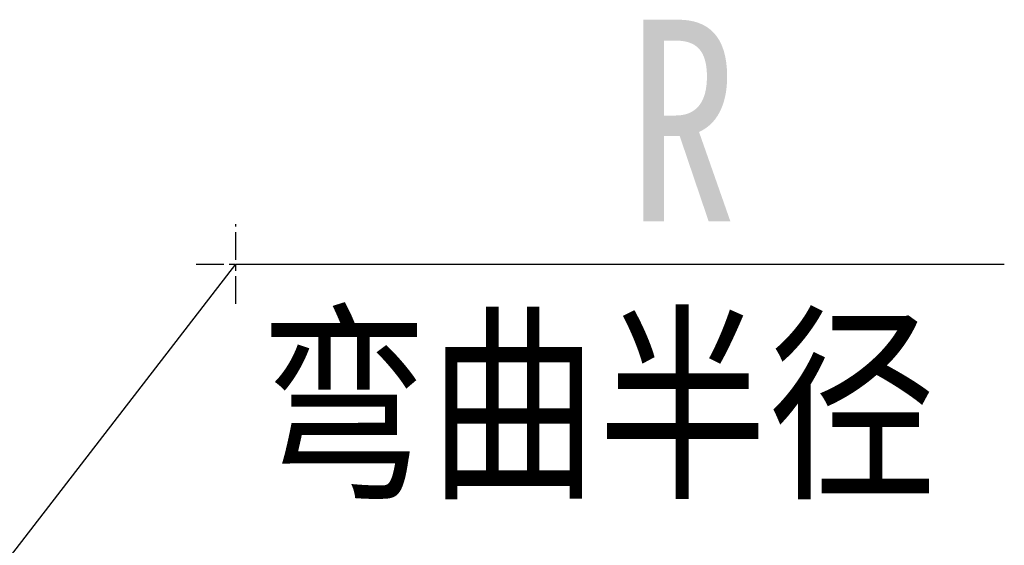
# Model space of a CAD drawing. Header units: millimetres. Extents: x 8853 to 11418, y 45 to 1005.
# Tile 28 of 256: x 9335 to 9383, y 510 to 535. Entities that reach past the tile are written whole.
import ezdxf

# ---------------------------------------------------------------- set-up
doc = ezdxf.new("R2010")
doc.units = ezdxf.units.MM
doc.linetypes.add('CENTER', pattern=[0.6, 0.375, -0.075, 0.075, -0.075])
doc.styles.get("Standard").update_dxf_attribs({"font": '仿宋_GB2312_0.TTF', "width": 0.8})
doc.styles.add('样式 1', font='仿宋_GB2312_0.TTF', dxfattribs={"width": 0.8, "height": 6})
doc.dimstyles.new('副本 ISO-35.1', dxfattribs={"dimtxt": 9, "dimasz": 7.5, "dimexe": 5, "dimexo": 0.625, "dimgap": 2.5, "dimtad": 1, "dimtoh": 1, "dimdsep": 46, "dimtxsty": 'Standard', "dimcen": 2.5, "dimadec": 0, "dimazin": 0, "dimtfac": 1, "dimtmove": 0, "dimatfit": 3, "dimfxl": 0, "dimarcsym": 0})

msp = doc.modelspace()

# ---------------------------------------------------------------- linework, layer by layer
at = {"color": 1, "linetype": 'CENTER', "ltscale": 3.556}
for p, q in [((9345.38, 521.747), (9345.38, 525.597)), ((9343.455, 523.672), (9347.305, 523.672))]:
    msp.add_line(p, q, dxfattribs=at)

# ---------------------------------------------------------------- texts
at = {"color": 5, "lineweight": 9, "ltscale": 10, "attachment_point": 3, "style": '样式 1'}
for s, width, heights, insert, char_height in [('R', 7.42965, [3.963], (9369.642, 535.48), 9.75), ('弯曲半径 ', 32.45876, [0], (9379.258, 520.619), 7.5)]:
    msp.add_mtext_dynamic_manual_height_columns(s, width=width, gutter_width=12.5, heights=heights, dxfattribs=dict(at, insert=insert, char_height=char_height))

# ---------------------------------------------------------------- leaders
at = {"color": 5, "lineweight": 9}
msp.add_leader([(9299.67, 464.488), (9345.38, 523.672), (9382.536, 523.672)], dimstyle='副本 ISO-35.1', override={"dimgap": 2.5, "dimtad": 0}, dxfattribs=at)

doc.saveas('drawing.dxf')
